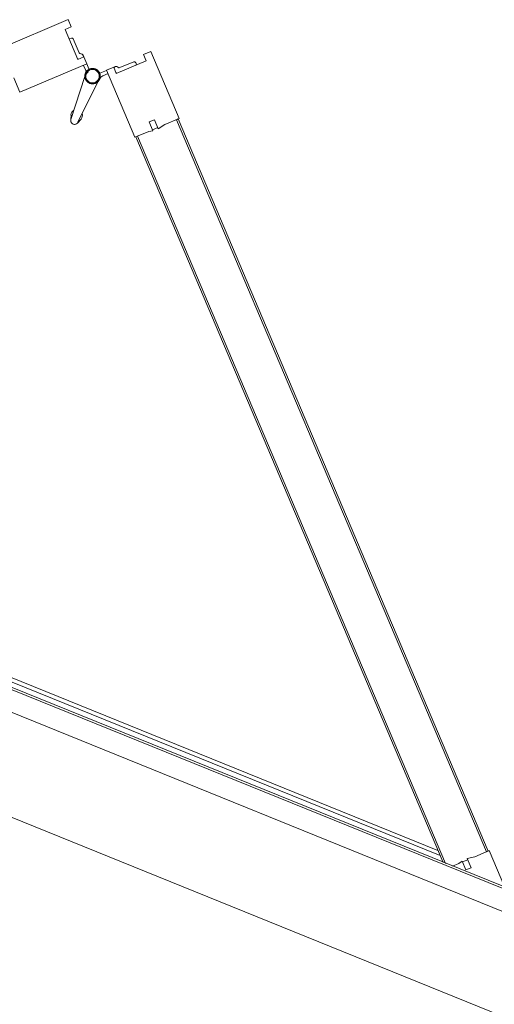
# Model space of a CAD drawing. Header units: inches. Extents: x 424 to 2043, y -237 to 445.
# Tile 170 of 256: x 630.915 to 631.41, y 27.159 to 28.186. Entities that reach past the tile are written whole.
import ezdxf

# ---------------------------------------------------------------- set-up
doc = ezdxf.new("R2010")
doc.units = ezdxf.units.IN
doc.header["$MEASUREMENT"] = 0
doc.layers.add('A-DOOR', color=31, linetype='Continuous', lineweight=9)

# ---------------------------------------------------------------- blocks, each defined once
blk = doc.blocks.new('5-panel_Bi-fold_external_door_10806 - Type 1-225860-همکف')
at = {"layer": 'A-DOOR'}
for p, q in [((-1.6227, 0.7434), (-1.6764, 0.6897)), ((-1.617, 0.7378), (-1.6227, 0.7434)), ((-1.5305, 0.7449), (-1.5362, 0.7393)), ((-1.4768, 0.6912), (-1.5305, 0.7449)), ((-1.6219, 0.7328), (-1.617, 0.7378)), ((-1.5979, 0.7088), (-1.6219, 0.7328)), ((-1.5312, 0.7343), (-1.5553, 0.7103)), ((-1.5362, 0.7393), (-1.5312, 0.7343)), ((-1.6124, 0.7268), (-1.6142, 0.7251)), ((-1.6124, 0.7268), (-1.6142, 0.7251)), ((-1.6124, 0.7268), (-1.6142, 0.7251)), ((-1.5992, 0.7157), (-1.6103, 0.7268)), ((-1.5429, 0.7284), (-1.554, 0.7173)), ((-1.539, 0.7266), (-1.5407, 0.7284)), ((-1.539, 0.7266), (-1.5407, 0.7284)), ((-1.539, 0.7266), (-1.5407, 0.7284)), ((-1.593, 0.7137), (-1.5979, 0.7088)), ((-1.5931, 0.7136), (-1.5946, 0.715)), ((-1.5873, 0.7081), (-1.593, 0.7137)), ((-1.5657, 0.7094), (-1.5713, 0.7039)), ((-1.5602, 0.7153), (-1.5659, 0.7096)), ((-1.5659, 0.7096), (-1.5121, 0.6558)), ((-1.5553, 0.7103), (-1.5602, 0.7153)), ((-1.5586, 0.7165), (-1.56, 0.7151)), ((-1.641, 0.6543), (-1.5873, 0.7081)), ((-1.5901, 0.7052), (-1.5858, 0.701)), ((-1.5821, 0.7025), (-1.5875, 0.7079)), ((-1.5706, 0.7031), (-1.5708, 0.7033)), ((-1.5706, 0.7031), (-1.5708, 0.7033)), ((-1.5706, 0.7031), (-1.5708, 0.7033)), ((-1.5706, 0.7031), (-1.5708, 0.7033)), ((-1.5706, 0.7031), (-1.5708, 0.7033)), ((-1.5706, 0.7031), (-1.5708, 0.7033)), ((-1.5706, 0.7031), (-1.5708, 0.7033)), ((-1.5706, 0.7031), (-1.5708, 0.7033)), ((-1.5706, 0.7031), (-1.5708, 0.7033)), ((-1.5673, 0.7025), (-1.5631, 0.7068)), ((-1.5844, 0.695), (-1.5811, 0.648)), ((-1.5731, 0.648), (-1.5698, 0.695)), ((-1.4883, 0.6797), (-1.4768, 0.6912)), ((-1.4789, 0.6891), (-1.4775, 0.6905)), ((-1.4789, 0.6891), (-0.8926, 0.1027)), ((-1.4775, 0.6905), (-0.8912, 0.1042)), ((-1.5045, 0.6762), (-1.5003, 0.6804)), ((-1.5003, 0.6804), (-1.493, 0.6731)), ((-1.493, 0.6731), (-1.4883, 0.6797)), ((-1.4974, 0.6691), (-1.5045, 0.6762)), ((-1.501, 0.667), (-1.4974, 0.6691)), ((-1.4982, 0.6698), (-1.4939, 0.6741)), ((-1.6526, 0.6659), (-1.641, 0.6543)), ((-1.5121, 0.6558), (-1.501, 0.667)), ((-1.5114, 0.6566), (-1.51, 0.658)), ((-1.51, 0.658), (-0.9275, 0.0755)), ((-1.5827, 0.6523), (-1.5809, 0.647)), ((-1.5827, 0.6523), (-1.5811, 0.648)), ((-1.5809, 0.647), (-1.5827, 0.6523)), ((-1.5809, 0.647), (-1.5811, 0.648)), ((-1.5733, 0.647), (-1.5714, 0.6523)), ((-1.5714, 0.6523), (-1.5733, 0.647)), ((-1.5733, 0.647), (-1.5732, 0.6474)), ((-1.5714, 0.6523), (-1.5731, 0.648)), ((-1.5114, 0.6566), (-0.9303, 0.0755)), ((-0.8905, 0.1049), (-0.902, 0.0933)), ((-0.8912, 0.1042), (-0.8926, 0.1027)), ((-0.861, 0.0755), (-0.8905, 0.1049)), ((-0.902, 0.0933), (-0.9086, 0.0887)), ((-0.94, 0.0851), (-2.2117, 0.0851)), ((-0.9126, 0.0842), (-0.9147, 0.0807)), ((-0.9055, 0.0771), (-0.9126, 0.0842)), ((-0.9076, 0.0877), (-0.9118, 0.0835)), ((-0.9086, 0.0887), (-0.9012, 0.0814)), ((2.581, 0.0759), (-2.331, 0.0759)), ((2.581, 0.0737), (-2.331, 0.0737)), ((-2.2157, 0.0811), (-0.936, 0.0811)), ((-0.9147, 0.0807), (-0.9199, 0.0755)), ((-0.9012, 0.0814), (-0.9055, 0.0771)), ((-2.331, 0.0516), (2.581, 0.0516)), ((-2.331, -0.05), (2.581, -0.05))]:
    blk.add_line(p, q, dxfattribs=at)
at = {"layer": 'A-DOOR', "flags": 128}
for points in [[(-1.5771, 0.7063), (-1.5774, 0.7063), (-1.5777, 0.7063), (-1.578, 0.7063), (-1.5784, 0.7062), (-1.5787, 0.7062), (-1.579, 0.7061), (-1.5793, 0.706), (-1.5796, 0.7059), (-1.5799, 0.7058), (-1.5802, 0.7057), (-1.5805, 0.7056), (-1.5808, 0.7054), (-1.5811, 0.7053), (-1.5813, 0.7051), (-1.5816, 0.7049), (-1.5819, 0.7048), (-1.5821, 0.7046), (-1.5824, 0.7044), (-1.5826, 0.7041), (-1.5828, 0.7039), (-1.583, 0.7037), (-1.5832, 0.7034), (-1.5834, 0.7032), (-1.5836, 0.7029), (-1.5838, 0.7027), (-1.584, 0.7024), (-1.5841, 0.7021), (-1.5843, 0.7018), (-1.5844, 0.7015), (-1.5845, 0.7012), (-1.5846, 0.7009), (-1.5847, 0.7006), (-1.5848, 0.7003), (-1.5849, 0.7), (-1.585, 0.6997), (-1.585, 0.6994), (-1.585, 0.6991), (-1.5851, 0.6987), (-1.5851, 0.6984), (-1.5851, 0.6981), (-1.5851, 0.6978), (-1.585, 0.6975), (-1.585, 0.6972), (-1.5849, 0.6968), (-1.5849, 0.6965), (-1.5848, 0.6962), (-1.5847, 0.6959), (-1.5846, 0.6956), (-1.5845, 0.6953), (-1.5844, 0.695), (-1.5842, 0.6947), (-1.5841, 0.6944), (-1.5839, 0.6942), (-1.5837, 0.6939), (-1.5836, 0.6936), (-1.5834, 0.6934), (-1.5832, 0.6931), (-1.5829, 0.6929), (-1.5827, 0.6927), (-1.5825, 0.6924), (-1.5822, 0.6922), (-1.582, 0.692), (-1.5817, 0.6918), (-1.5815, 0.6917), (-1.5812, 0.6915), (-1.5809, 0.6913), (-1.5806, 0.6912), (-1.5804, 0.691), (-1.5801, 0.6909), (-1.5798, 0.6908), (-1.5795, 0.6907), (-1.5792, 0.6906), (-1.5788, 0.6905), (-1.5785, 0.6905), (-1.5782, 0.6904), (-1.5779, 0.6904), (-1.5776, 0.6904), (-1.5773, 0.6903), (-1.5771, 0.6903)], [(-1.5845, 0.7012), (-1.5846, 0.7009), (-1.5847, 0.7006), (-1.5848, 0.7003), (-1.5849, 0.7), (-1.585, 0.6997), (-1.585, 0.6994), (-1.585, 0.6991), (-1.5851, 0.6987), (-1.5851, 0.6984), (-1.5851, 0.6981), (-1.5851, 0.6978), (-1.585, 0.6975), (-1.585, 0.6972), (-1.5849, 0.6968), (-1.5849, 0.6965), (-1.5848, 0.6962), (-1.5847, 0.6959), (-1.5846, 0.6956), (-1.5845, 0.6953)], [(-1.5845, 0.7012), (-1.5846, 0.7009), (-1.5847, 0.7006), (-1.5848, 0.7003), (-1.5849, 0.7), (-1.585, 0.6997), (-1.585, 0.6994), (-1.585, 0.6991), (-1.5851, 0.6987), (-1.5851, 0.6984), (-1.5851, 0.6981), (-1.5851, 0.6978), (-1.585, 0.6975), (-1.585, 0.6972), (-1.5849, 0.6968), (-1.5849, 0.6965), (-1.5848, 0.6962), (-1.5847, 0.6959), (-1.5846, 0.6956), (-1.5845, 0.6953)], [(-1.5845, 0.7012), (-1.5846, 0.7009), (-1.5847, 0.7006), (-1.5848, 0.7003), (-1.5849, 0.7), (-1.585, 0.6997), (-1.585, 0.6994), (-1.585, 0.6991), (-1.5851, 0.6987), (-1.5851, 0.6984), (-1.5851, 0.6981), (-1.5851, 0.6978), (-1.585, 0.6975), (-1.585, 0.6972), (-1.5849, 0.6968), (-1.5849, 0.6965), (-1.5848, 0.6962), (-1.5847, 0.6959), (-1.5846, 0.6956), (-1.5845, 0.6953)], [(-1.5845, 0.7012), (-1.5846, 0.7009), (-1.5847, 0.7006), (-1.5848, 0.7003), (-1.5849, 0.7), (-1.585, 0.6997), (-1.585, 0.6994), (-1.585, 0.6991), (-1.5851, 0.6987), (-1.5851, 0.6984), (-1.5851, 0.6981), (-1.5851, 0.6978), (-1.585, 0.6975), (-1.585, 0.6972), (-1.5849, 0.6968), (-1.5849, 0.6965), (-1.5848, 0.6962), (-1.5847, 0.6959), (-1.5846, 0.6956), (-1.5845, 0.6953)], [(-1.5845, 0.7012), (-1.5846, 0.7009), (-1.5847, 0.7006), (-1.5848, 0.7003), (-1.5849, 0.7), (-1.585, 0.6997), (-1.585, 0.6994), (-1.585, 0.6991), (-1.5851, 0.6987), (-1.5851, 0.6984), (-1.5851, 0.6981), (-1.5851, 0.6978), (-1.585, 0.6975), (-1.585, 0.6972), (-1.5849, 0.6968), (-1.5849, 0.6965), (-1.5848, 0.6962), (-1.5847, 0.6959), (-1.5846, 0.6956), (-1.5845, 0.6953)], [(-1.5845, 0.7012), (-1.5846, 0.7009), (-1.5847, 0.7006), (-1.5848, 0.7003), (-1.5849, 0.7), (-1.585, 0.6997), (-1.585, 0.6994), (-1.585, 0.6991), (-1.5851, 0.6987), (-1.5851, 0.6984), (-1.5851, 0.6981), (-1.5851, 0.6978), (-1.585, 0.6975), (-1.585, 0.6972), (-1.5849, 0.6968), (-1.5849, 0.6965), (-1.5848, 0.6962), (-1.5847, 0.6959), (-1.5846, 0.6956), (-1.5845, 0.6953), (-1.5844, 0.695), (-1.5842, 0.6947), (-1.5841, 0.6944), (-1.5839, 0.6942), (-1.5837, 0.6939), (-1.5836, 0.6936), (-1.5834, 0.6934), (-1.5832, 0.6931), (-1.5829, 0.6929), (-1.5827, 0.6927), (-1.5825, 0.6924), (-1.5822, 0.6922), (-1.582, 0.692), (-1.5817, 0.6918), (-1.5815, 0.6917), (-1.5812, 0.6915), (-1.5809, 0.6913), (-1.5806, 0.6912), (-1.5804, 0.691)], [(-1.5845, 0.7012), (-1.5846, 0.7009), (-1.5847, 0.7006), (-1.5848, 0.7003), (-1.5849, 0.7), (-1.585, 0.6997), (-1.585, 0.6994), (-1.585, 0.6991), (-1.5851, 0.6987), (-1.5851, 0.6984), (-1.5851, 0.6981), (-1.5851, 0.6978), (-1.585, 0.6975), (-1.585, 0.6972), (-1.5849, 0.6968), (-1.5849, 0.6965), (-1.5848, 0.6962), (-1.5847, 0.6959), (-1.5846, 0.6956), (-1.5845, 0.6953), (-1.5844, 0.695), (-1.5842, 0.6947), (-1.5841, 0.6944), (-1.5839, 0.6942), (-1.5837, 0.6939), (-1.5836, 0.6936), (-1.5834, 0.6934), (-1.5832, 0.6931), (-1.5829, 0.6929), (-1.5827, 0.6927), (-1.5825, 0.6924), (-1.5822, 0.6922), (-1.582, 0.692), (-1.5817, 0.6918), (-1.5815, 0.6917), (-1.5812, 0.6915), (-1.5809, 0.6913), (-1.5806, 0.6912), (-1.5804, 0.691)], [(-1.5845, 0.7012), (-1.5846, 0.7009), (-1.5847, 0.7006), (-1.5848, 0.7003), (-1.5849, 0.7), (-1.585, 0.6997), (-1.585, 0.6994), (-1.585, 0.6991), (-1.5851, 0.6987), (-1.5851, 0.6984), (-1.5851, 0.6981), (-1.5851, 0.6978), (-1.585, 0.6975), (-1.585, 0.6972), (-1.5849, 0.6968), (-1.5849, 0.6965), (-1.5848, 0.6962), (-1.5847, 0.6959), (-1.5846, 0.6956), (-1.5845, 0.6953), (-1.5844, 0.695), (-1.5842, 0.6947), (-1.5841, 0.6944), (-1.5839, 0.6942), (-1.5837, 0.6939), (-1.5836, 0.6936), (-1.5834, 0.6934), (-1.5832, 0.6931), (-1.5829, 0.6929), (-1.5827, 0.6927), (-1.5825, 0.6924), (-1.5822, 0.6922), (-1.582, 0.692), (-1.5817, 0.6918), (-1.5815, 0.6917), (-1.5812, 0.6915), (-1.5809, 0.6913), (-1.5806, 0.6912), (-1.5804, 0.691)], [(-1.5845, 0.7012), (-1.5846, 0.7009), (-1.5847, 0.7006), (-1.5848, 0.7003), (-1.5849, 0.7), (-1.585, 0.6997), (-1.585, 0.6994), (-1.585, 0.6991), (-1.5851, 0.6987), (-1.5851, 0.6984), (-1.5851, 0.6981), (-1.5851, 0.6978), (-1.585, 0.6975), (-1.585, 0.6972), (-1.5849, 0.6968), (-1.5849, 0.6965), (-1.5848, 0.6962), (-1.5847, 0.6959), (-1.5846, 0.6956), (-1.5845, 0.6953), (-1.5844, 0.695), (-1.5842, 0.6947), (-1.5841, 0.6944), (-1.5839, 0.6942), (-1.5837, 0.6939), (-1.5836, 0.6936), (-1.5834, 0.6934), (-1.5832, 0.6931), (-1.5829, 0.6929), (-1.5827, 0.6927), (-1.5825, 0.6924), (-1.5822, 0.6922), (-1.582, 0.692), (-1.5817, 0.6918), (-1.5815, 0.6917), (-1.5812, 0.6915), (-1.5809, 0.6913), (-1.5806, 0.6912), (-1.5804, 0.691)], [(-1.5845, 0.7012), (-1.5846, 0.7009), (-1.5847, 0.7006), (-1.5848, 0.7003), (-1.5849, 0.7), (-1.585, 0.6997), (-1.585, 0.6994), (-1.585, 0.6991), (-1.5851, 0.6987), (-1.5851, 0.6984), (-1.5851, 0.6981), (-1.5851, 0.6978), (-1.585, 0.6975), (-1.585, 0.6972), (-1.5849, 0.6968), (-1.5849, 0.6965), (-1.5848, 0.6962), (-1.5847, 0.6959), (-1.5846, 0.6956), (-1.5845, 0.6953)], [(-1.5845, 0.7012), (-1.5846, 0.7009), (-1.5847, 0.7006), (-1.5848, 0.7003), (-1.5849, 0.7), (-1.585, 0.6997), (-1.585, 0.6994), (-1.585, 0.6991), (-1.5851, 0.6987), (-1.5851, 0.6984), (-1.5851, 0.6981), (-1.5851, 0.6978), (-1.585, 0.6975), (-1.585, 0.6972), (-1.5849, 0.6968), (-1.5849, 0.6965), (-1.5848, 0.6962), (-1.5847, 0.6959), (-1.5846, 0.6956), (-1.5845, 0.6953)], [(-1.5845, 0.7012), (-1.5846, 0.7009), (-1.5847, 0.7006), (-1.5848, 0.7003), (-1.5849, 0.7), (-1.585, 0.6997), (-1.585, 0.6994), (-1.585, 0.6991), (-1.5851, 0.6987), (-1.5851, 0.6984), (-1.5851, 0.6981), (-1.5851, 0.6978), (-1.585, 0.6975), (-1.585, 0.6972), (-1.5849, 0.6968), (-1.5849, 0.6965), (-1.5848, 0.6962), (-1.5847, 0.6959), (-1.5846, 0.6956), (-1.5845, 0.6953)], [(-1.5845, 0.7012), (-1.5846, 0.7009), (-1.5847, 0.7006), (-1.5848, 0.7003), (-1.5849, 0.7), (-1.585, 0.6997), (-1.585, 0.6994), (-1.585, 0.6991), (-1.5851, 0.6987), (-1.5851, 0.6984), (-1.5851, 0.6981), (-1.5851, 0.6978), (-1.585, 0.6975), (-1.585, 0.6972), (-1.5849, 0.6968), (-1.5849, 0.6965), (-1.5848, 0.6962), (-1.5847, 0.6959), (-1.5846, 0.6956), (-1.5845, 0.6953)], [(-1.5774, 0.7063), (-1.5777, 0.7063), (-1.578, 0.7063), (-1.5784, 0.7062), (-1.5787, 0.7062), (-1.579, 0.7061), (-1.5793, 0.706), (-1.5796, 0.7059), (-1.5799, 0.7058), (-1.5802, 0.7057), (-1.5805, 0.7056), (-1.5808, 0.7054), (-1.5811, 0.7053), (-1.5813, 0.7051), (-1.5816, 0.7049), (-1.5819, 0.7048), (-1.5821, 0.7046), (-1.5824, 0.7044), (-1.5826, 0.7041), (-1.5828, 0.7039), (-1.583, 0.7037)], [(-1.5774, 0.7063), (-1.5777, 0.7063), (-1.578, 0.7063), (-1.5784, 0.7062), (-1.5787, 0.7062), (-1.579, 0.7061), (-1.5793, 0.706), (-1.5796, 0.7059), (-1.5799, 0.7058), (-1.5802, 0.7057), (-1.5805, 0.7056), (-1.5808, 0.7054), (-1.5811, 0.7053), (-1.5813, 0.7051), (-1.5816, 0.7049), (-1.5819, 0.7048), (-1.5821, 0.7046), (-1.5824, 0.7044), (-1.5826, 0.7041), (-1.5828, 0.7039), (-1.583, 0.7037)], [(-1.5774, 0.7063), (-1.5777, 0.7063), (-1.578, 0.7063), (-1.5784, 0.7062), (-1.5787, 0.7062), (-1.579, 0.7061), (-1.5793, 0.706), (-1.5796, 0.7059), (-1.5799, 0.7058), (-1.5802, 0.7057), (-1.5805, 0.7056), (-1.5808, 0.7054), (-1.5811, 0.7053), (-1.5813, 0.7051), (-1.5816, 0.7049), (-1.5819, 0.7048), (-1.5821, 0.7046), (-1.5824, 0.7044), (-1.5826, 0.7041), (-1.5828, 0.7039), (-1.583, 0.7037)], [(-1.5774, 0.7063), (-1.5777, 0.7063), (-1.578, 0.7063), (-1.5784, 0.7062), (-1.5787, 0.7062), (-1.579, 0.7061), (-1.5793, 0.706), (-1.5796, 0.7059), (-1.5799, 0.7058), (-1.5802, 0.7057), (-1.5805, 0.7056), (-1.5808, 0.7054), (-1.5811, 0.7053), (-1.5813, 0.7051), (-1.5816, 0.7049), (-1.5819, 0.7048), (-1.5821, 0.7046), (-1.5824, 0.7044), (-1.5826, 0.7041), (-1.5828, 0.7039), (-1.583, 0.7037)], [(-1.5774, 0.7063), (-1.5777, 0.7063), (-1.578, 0.7063), (-1.5784, 0.7062), (-1.5787, 0.7062), (-1.579, 0.7061), (-1.5793, 0.706), (-1.5796, 0.7059), (-1.5799, 0.7058), (-1.5802, 0.7057), (-1.5805, 0.7056), (-1.5808, 0.7054), (-1.5811, 0.7053), (-1.5813, 0.7051), (-1.5816, 0.7049), (-1.5819, 0.7048), (-1.5821, 0.7046), (-1.5824, 0.7044), (-1.5826, 0.7041), (-1.5828, 0.7039), (-1.583, 0.7037)], [(-1.5771, 0.7063), (-1.5774, 0.7063), (-1.5777, 0.7063), (-1.578, 0.7063), (-1.5784, 0.7062), (-1.5787, 0.7062), (-1.579, 0.7061), (-1.5793, 0.706), (-1.5796, 0.7059), (-1.5799, 0.7058), (-1.5802, 0.7057), (-1.5805, 0.7056), (-1.5808, 0.7054), (-1.5811, 0.7053), (-1.5813, 0.7051), (-1.5816, 0.7049), (-1.5819, 0.7048), (-1.5821, 0.7046), (-1.5824, 0.7044), (-1.5826, 0.7041), (-1.5828, 0.7039), (-1.583, 0.7037)], [(-1.5771, 0.7063), (-1.5774, 0.7063), (-1.5777, 0.7063), (-1.578, 0.7063), (-1.5784, 0.7062), (-1.5787, 0.7062), (-1.579, 0.7061), (-1.5793, 0.706), (-1.5796, 0.7059), (-1.5799, 0.7058), (-1.5802, 0.7057), (-1.5805, 0.7056), (-1.5808, 0.7054), (-1.5811, 0.7053), (-1.5813, 0.7051), (-1.5816, 0.7049), (-1.5819, 0.7048), (-1.5821, 0.7046), (-1.5824, 0.7044), (-1.5826, 0.7041), (-1.5828, 0.7039), (-1.583, 0.7037)], [(-1.5771, 0.7063), (-1.5774, 0.7063), (-1.5777, 0.7063), (-1.578, 0.7063), (-1.5784, 0.7062), (-1.5787, 0.7062), (-1.579, 0.7061), (-1.5793, 0.706), (-1.5796, 0.7059), (-1.5799, 0.7058), (-1.5802, 0.7057), (-1.5805, 0.7056), (-1.5808, 0.7054), (-1.5811, 0.7053), (-1.5813, 0.7051), (-1.5816, 0.7049), (-1.5819, 0.7048), (-1.5821, 0.7046), (-1.5824, 0.7044), (-1.5826, 0.7041), (-1.5828, 0.7039), (-1.583, 0.7037)], [(-1.5771, 0.7063), (-1.5774, 0.7063), (-1.5777, 0.7063), (-1.578, 0.7063), (-1.5784, 0.7062), (-1.5787, 0.7062), (-1.579, 0.7061), (-1.5793, 0.706), (-1.5796, 0.7059), (-1.5799, 0.7058), (-1.5802, 0.7057), (-1.5805, 0.7056), (-1.5808, 0.7054), (-1.5811, 0.7053), (-1.5813, 0.7051), (-1.5816, 0.7049), (-1.5819, 0.7048), (-1.5821, 0.7046), (-1.5824, 0.7044), (-1.5826, 0.7041), (-1.5828, 0.7039), (-1.583, 0.7037)], [(-1.5774, 0.7063), (-1.5777, 0.7063), (-1.578, 0.7063), (-1.5784, 0.7062), (-1.5787, 0.7062), (-1.579, 0.7061), (-1.5793, 0.706), (-1.5796, 0.7059), (-1.5799, 0.7058), (-1.5802, 0.7057), (-1.5805, 0.7056), (-1.5808, 0.7054), (-1.5811, 0.7053), (-1.5813, 0.7051), (-1.5816, 0.7049), (-1.5819, 0.7048), (-1.5821, 0.7046), (-1.5824, 0.7044), (-1.5826, 0.7041), (-1.5828, 0.7039), (-1.583, 0.7037)], [(-1.5774, 0.7063), (-1.5777, 0.7063), (-1.578, 0.7063), (-1.5784, 0.7062), (-1.5787, 0.7062), (-1.579, 0.7061), (-1.5793, 0.706), (-1.5796, 0.7059), (-1.5799, 0.7058), (-1.5802, 0.7057), (-1.5805, 0.7056), (-1.5808, 0.7054), (-1.5811, 0.7053), (-1.5813, 0.7051), (-1.5816, 0.7049), (-1.5819, 0.7048), (-1.5821, 0.7046), (-1.5824, 0.7044), (-1.5826, 0.7041), (-1.5828, 0.7039), (-1.583, 0.7037)], [(-1.5774, 0.7063), (-1.5777, 0.7063), (-1.578, 0.7063), (-1.5784, 0.7062), (-1.5787, 0.7062), (-1.579, 0.7061), (-1.5793, 0.706), (-1.5796, 0.7059), (-1.5799, 0.7058), (-1.5802, 0.7057), (-1.5805, 0.7056), (-1.5808, 0.7054), (-1.5811, 0.7053), (-1.5813, 0.7051), (-1.5816, 0.7049), (-1.5819, 0.7048), (-1.5821, 0.7046), (-1.5824, 0.7044), (-1.5826, 0.7041), (-1.5828, 0.7039), (-1.583, 0.7037)], [(-1.5774, 0.7063), (-1.5777, 0.7063), (-1.578, 0.7063), (-1.5784, 0.7062), (-1.5787, 0.7062), (-1.579, 0.7061), (-1.5793, 0.706), (-1.5796, 0.7059), (-1.5799, 0.7058), (-1.5802, 0.7057), (-1.5805, 0.7056), (-1.5808, 0.7054), (-1.5811, 0.7053), (-1.5813, 0.7051), (-1.5816, 0.7049), (-1.5819, 0.7048), (-1.5821, 0.7046), (-1.5824, 0.7044), (-1.5826, 0.7041), (-1.5828, 0.7039), (-1.583, 0.7037)], [(-1.5712, 0.7038), (-1.5714, 0.704), (-1.5717, 0.7042), (-1.5719, 0.7045), (-1.5722, 0.7047), (-1.5724, 0.7048), (-1.5727, 0.705), (-1.573, 0.7052), (-1.5732, 0.7054), (-1.5735, 0.7055), (-1.5738, 0.7056), (-1.5741, 0.7058), (-1.5744, 0.7059), (-1.5747, 0.706), (-1.575, 0.7061), (-1.5753, 0.7061), (-1.5756, 0.7062), (-1.576, 0.7063), (-1.5763, 0.7063), (-1.5766, 0.7063), (-1.5769, 0.7063), (-1.5771, 0.7063)], [(-1.5771, 0.6903), (-1.5768, 0.6903), (-1.5764, 0.6904), (-1.5761, 0.6904), (-1.5758, 0.6904), (-1.5755, 0.6905), (-1.5752, 0.6906), (-1.5749, 0.6907), (-1.5746, 0.6907), (-1.5743, 0.6909), (-1.574, 0.691), (-1.5737, 0.6911), (-1.5734, 0.6912), (-1.5731, 0.6914), (-1.5728, 0.6916), (-1.5726, 0.6917), (-1.5723, 0.6919), (-1.5721, 0.6921), (-1.5718, 0.6923), (-1.5716, 0.6925), (-1.5713, 0.6928), (-1.5711, 0.693), (-1.5709, 0.6932), (-1.5707, 0.6935), (-1.5705, 0.6938), (-1.5704, 0.694), (-1.5702, 0.6943), (-1.57, 0.6946), (-1.5699, 0.6949), (-1.5697, 0.6951), (-1.5696, 0.6954), (-1.5695, 0.6957), (-1.5694, 0.696), (-1.5693, 0.6964), (-1.5693, 0.6967), (-1.5692, 0.697), (-1.5692, 0.6973), (-1.5691, 0.6976), (-1.5691, 0.6979), (-1.5691, 0.6983), (-1.5691, 0.6986), (-1.5691, 0.6989), (-1.5691, 0.6992), (-1.5692, 0.6995), (-1.5692, 0.6998), (-1.5693, 0.7002), (-1.5694, 0.7005), (-1.5695, 0.7008), (-1.5696, 0.7011), (-1.5697, 0.7014), (-1.5698, 0.7017), (-1.5699, 0.702), (-1.5701, 0.7022), (-1.5703, 0.7025), (-1.5704, 0.7028), (-1.5706, 0.7031), (-1.5708, 0.7033), (-1.571, 0.7036), (-1.5712, 0.7038), (-1.5714, 0.704), (-1.5717, 0.7042), (-1.5719, 0.7045), (-1.5722, 0.7047), (-1.5724, 0.7048), (-1.5727, 0.705), (-1.573, 0.7052), (-1.5732, 0.7054), (-1.5735, 0.7055), (-1.5738, 0.7056), (-1.5741, 0.7058), (-1.5744, 0.7059), (-1.5747, 0.706), (-1.575, 0.7061), (-1.5753, 0.7061), (-1.5756, 0.7062), (-1.576, 0.7063), (-1.5763, 0.7063), (-1.5766, 0.7063), (-1.5769, 0.7063), (-1.5771, 0.7063)], [(-1.5712, 0.7038), (-1.5714, 0.704), (-1.5717, 0.7042), (-1.5719, 0.7045), (-1.5722, 0.7047), (-1.5724, 0.7048), (-1.5727, 0.705), (-1.573, 0.7052), (-1.5732, 0.7054), (-1.5735, 0.7055), (-1.5738, 0.7056), (-1.5741, 0.7058), (-1.5744, 0.7059), (-1.5747, 0.706), (-1.575, 0.7061), (-1.5753, 0.7061), (-1.5756, 0.7062), (-1.576, 0.7063), (-1.5763, 0.7063), (-1.5766, 0.7063), (-1.5769, 0.7063), (-1.5771, 0.7063)], [(-1.5712, 0.7038), (-1.5714, 0.704), (-1.5717, 0.7042), (-1.5719, 0.7045), (-1.5722, 0.7047), (-1.5724, 0.7048), (-1.5727, 0.705), (-1.573, 0.7052), (-1.5732, 0.7054), (-1.5735, 0.7055), (-1.5738, 0.7056), (-1.5741, 0.7058), (-1.5744, 0.7059), (-1.5747, 0.706), (-1.575, 0.7061), (-1.5753, 0.7061), (-1.5756, 0.7062), (-1.576, 0.7063), (-1.5763, 0.7063), (-1.5766, 0.7063), (-1.5769, 0.7063), (-1.5771, 0.7063)], [(-1.5712, 0.7038), (-1.5714, 0.704), (-1.5717, 0.7042), (-1.5719, 0.7045), (-1.5722, 0.7047), (-1.5724, 0.7048), (-1.5727, 0.705), (-1.573, 0.7052), (-1.5732, 0.7054), (-1.5735, 0.7055), (-1.5738, 0.7056), (-1.5741, 0.7058), (-1.5744, 0.7059), (-1.5747, 0.706), (-1.575, 0.7061), (-1.5753, 0.7061), (-1.5756, 0.7062), (-1.576, 0.7063), (-1.5763, 0.7063), (-1.5766, 0.7063), (-1.5769, 0.7063), (-1.5771, 0.7063)], [(-1.5771, 0.6903), (-1.5768, 0.6903), (-1.5764, 0.6904), (-1.5761, 0.6904), (-1.5758, 0.6904), (-1.5755, 0.6905), (-1.5752, 0.6906), (-1.5749, 0.6907), (-1.5746, 0.6907), (-1.5743, 0.6909), (-1.574, 0.691), (-1.5737, 0.6911), (-1.5734, 0.6912), (-1.5731, 0.6914), (-1.5728, 0.6916), (-1.5726, 0.6917), (-1.5723, 0.6919), (-1.5721, 0.6921), (-1.5718, 0.6923), (-1.5716, 0.6925), (-1.5713, 0.6928), (-1.5711, 0.693), (-1.5709, 0.6932), (-1.5707, 0.6935), (-1.5705, 0.6938), (-1.5704, 0.694), (-1.5702, 0.6943), (-1.57, 0.6946), (-1.5699, 0.6949), (-1.5697, 0.6951), (-1.5696, 0.6954), (-1.5695, 0.6957), (-1.5694, 0.696), (-1.5693, 0.6964), (-1.5693, 0.6967), (-1.5692, 0.697), (-1.5692, 0.6973), (-1.5691, 0.6976), (-1.5691, 0.6979), (-1.5691, 0.6983), (-1.5691, 0.6986), (-1.5691, 0.6989), (-1.5691, 0.6992), (-1.5692, 0.6995), (-1.5692, 0.6998), (-1.5693, 0.7002), (-1.5694, 0.7005), (-1.5695, 0.7008), (-1.5696, 0.7011), (-1.5697, 0.7014), (-1.5698, 0.7017), (-1.5699, 0.702), (-1.5701, 0.7022), (-1.5703, 0.7025), (-1.5704, 0.7028), (-1.5706, 0.7031), (-1.5708, 0.7033)], [(-1.5771, 0.6903), (-1.5768, 0.6903), (-1.5764, 0.6904), (-1.5761, 0.6904), (-1.5758, 0.6904), (-1.5755, 0.6905), (-1.5752, 0.6906), (-1.5749, 0.6907), (-1.5746, 0.6907), (-1.5743, 0.6909), (-1.574, 0.691), (-1.5737, 0.6911), (-1.5734, 0.6912), (-1.5731, 0.6914), (-1.5728, 0.6916), (-1.5726, 0.6917), (-1.5723, 0.6919), (-1.5721, 0.6921), (-1.5718, 0.6923), (-1.5716, 0.6925), (-1.5713, 0.6928), (-1.5711, 0.693), (-1.5709, 0.6932), (-1.5707, 0.6935), (-1.5705, 0.6938), (-1.5704, 0.694), (-1.5702, 0.6943), (-1.57, 0.6946), (-1.5699, 0.6949), (-1.5697, 0.6951), (-1.5696, 0.6954), (-1.5695, 0.6957), (-1.5694, 0.696), (-1.5693, 0.6964), (-1.5693, 0.6967), (-1.5692, 0.697), (-1.5692, 0.6973), (-1.5691, 0.6976), (-1.5691, 0.6979), (-1.5691, 0.6983), (-1.5691, 0.6986), (-1.5691, 0.6989), (-1.5691, 0.6992), (-1.5692, 0.6995), (-1.5692, 0.6998), (-1.5693, 0.7002), (-1.5694, 0.7005), (-1.5695, 0.7008), (-1.5696, 0.7011), (-1.5697, 0.7014), (-1.5698, 0.7017), (-1.5699, 0.702), (-1.5701, 0.7022), (-1.5703, 0.7025), (-1.5704, 0.7028), (-1.5706, 0.7031), (-1.5708, 0.7033)], [(-1.5771, 0.6903), (-1.5768, 0.6903), (-1.5764, 0.6904), (-1.5761, 0.6904), (-1.5758, 0.6904), (-1.5755, 0.6905), (-1.5752, 0.6906), (-1.5749, 0.6907), (-1.5746, 0.6907), (-1.5743, 0.6909), (-1.574, 0.691), (-1.5737, 0.6911), (-1.5734, 0.6912), (-1.5731, 0.6914), (-1.5728, 0.6916), (-1.5726, 0.6917), (-1.5723, 0.6919), (-1.5721, 0.6921), (-1.5718, 0.6923), (-1.5716, 0.6925), (-1.5713, 0.6928), (-1.5711, 0.693), (-1.5709, 0.6932), (-1.5707, 0.6935), (-1.5705, 0.6938), (-1.5704, 0.694), (-1.5702, 0.6943), (-1.57, 0.6946), (-1.5699, 0.6949), (-1.5697, 0.6951), (-1.5696, 0.6954), (-1.5695, 0.6957), (-1.5694, 0.696), (-1.5693, 0.6964), (-1.5693, 0.6967), (-1.5692, 0.697), (-1.5692, 0.6973), (-1.5691, 0.6976), (-1.5691, 0.6979), (-1.5691, 0.6983), (-1.5691, 0.6986), (-1.5691, 0.6989), (-1.5691, 0.6992), (-1.5692, 0.6995), (-1.5692, 0.6998), (-1.5693, 0.7002), (-1.5694, 0.7005), (-1.5695, 0.7008), (-1.5696, 0.7011), (-1.5697, 0.7014), (-1.5698, 0.7017), (-1.5699, 0.702), (-1.5701, 0.7022), (-1.5703, 0.7025), (-1.5704, 0.7028), (-1.5706, 0.7031), (-1.5708, 0.7033)], [(-1.5771, 0.6903), (-1.5768, 0.6903), (-1.5764, 0.6904), (-1.5761, 0.6904), (-1.5758, 0.6904), (-1.5755, 0.6905), (-1.5752, 0.6906), (-1.5749, 0.6907), (-1.5746, 0.6907), (-1.5743, 0.6909), (-1.574, 0.691), (-1.5737, 0.6911), (-1.5734, 0.6912), (-1.5731, 0.6914), (-1.5728, 0.6916), (-1.5726, 0.6917), (-1.5723, 0.6919), (-1.5721, 0.6921), (-1.5718, 0.6923), (-1.5716, 0.6925), (-1.5713, 0.6928), (-1.5711, 0.693), (-1.5709, 0.6932), (-1.5707, 0.6935), (-1.5705, 0.6938), (-1.5704, 0.694), (-1.5702, 0.6943), (-1.57, 0.6946), (-1.5699, 0.6949), (-1.5697, 0.6951), (-1.5696, 0.6954), (-1.5695, 0.6957), (-1.5694, 0.696), (-1.5693, 0.6964), (-1.5693, 0.6967), (-1.5692, 0.697), (-1.5692, 0.6973), (-1.5691, 0.6976), (-1.5691, 0.6979), (-1.5691, 0.6983), (-1.5691, 0.6986), (-1.5691, 0.6989), (-1.5691, 0.6992), (-1.5692, 0.6995), (-1.5692, 0.6998), (-1.5693, 0.7002), (-1.5694, 0.7005), (-1.5695, 0.7008), (-1.5696, 0.7011), (-1.5697, 0.7014), (-1.5698, 0.7017), (-1.5699, 0.702), (-1.5701, 0.7022), (-1.5703, 0.7025), (-1.5704, 0.7028), (-1.5706, 0.7031), (-1.5708, 0.7033)], [(-1.5741, 0.7058), (-1.5744, 0.7059), (-1.5747, 0.706), (-1.575, 0.7061), (-1.5753, 0.7061), (-1.5756, 0.7062), (-1.576, 0.7063), (-1.5763, 0.7063), (-1.5766, 0.7063)], [(-1.5741, 0.7058), (-1.5744, 0.7059), (-1.5747, 0.706), (-1.575, 0.7061), (-1.5753, 0.7061), (-1.5756, 0.7062), (-1.576, 0.7063), (-1.5763, 0.7063), (-1.5766, 0.7063)], [(-1.5741, 0.7058), (-1.5744, 0.7059), (-1.5747, 0.706), (-1.575, 0.7061), (-1.5753, 0.7061), (-1.5756, 0.7062), (-1.576, 0.7063), (-1.5763, 0.7063), (-1.5766, 0.7063)], [(-1.5741, 0.7058), (-1.5744, 0.7059), (-1.5747, 0.706), (-1.575, 0.7061), (-1.5753, 0.7061), (-1.5756, 0.7062), (-1.576, 0.7063), (-1.5763, 0.7063), (-1.5766, 0.7063)], [(-1.5741, 0.7058), (-1.5744, 0.7059), (-1.5747, 0.706), (-1.575, 0.7061), (-1.5753, 0.7061), (-1.5756, 0.7062), (-1.576, 0.7063), (-1.5763, 0.7063), (-1.5766, 0.7063)], [(-1.5741, 0.7058), (-1.5744, 0.7059), (-1.5747, 0.706), (-1.575, 0.7061), (-1.5753, 0.7061), (-1.5756, 0.7062), (-1.576, 0.7063), (-1.5763, 0.7063), (-1.5766, 0.7063)], [(-1.5741, 0.7058), (-1.5744, 0.7059), (-1.5747, 0.706), (-1.575, 0.7061), (-1.5753, 0.7061), (-1.5756, 0.7062), (-1.576, 0.7063), (-1.5763, 0.7063), (-1.5766, 0.7063)], [(-1.5741, 0.7058), (-1.5744, 0.7059), (-1.5747, 0.706), (-1.575, 0.7061), (-1.5753, 0.7061), (-1.5756, 0.7062), (-1.576, 0.7063), (-1.5763, 0.7063), (-1.5766, 0.7063)], [(-1.5741, 0.7058), (-1.5744, 0.7059), (-1.5747, 0.706), (-1.575, 0.7061), (-1.5753, 0.7061), (-1.5756, 0.7062), (-1.576, 0.7063), (-1.5763, 0.7063), (-1.5766, 0.7063)], [(-1.5712, 0.7038), (-1.5714, 0.704), (-1.5717, 0.7042), (-1.5719, 0.7045), (-1.5722, 0.7047), (-1.5724, 0.7048), (-1.5727, 0.705), (-1.573, 0.7052), (-1.5732, 0.7054), (-1.5735, 0.7055), (-1.5738, 0.7056)], [(-1.5712, 0.7038), (-1.5714, 0.704), (-1.5717, 0.7042), (-1.5719, 0.7045), (-1.5722, 0.7047), (-1.5724, 0.7048), (-1.5727, 0.705), (-1.573, 0.7052), (-1.5732, 0.7054), (-1.5735, 0.7055), (-1.5738, 0.7056)], [(-1.5712, 0.7038), (-1.5714, 0.704), (-1.5717, 0.7042), (-1.5719, 0.7045), (-1.5722, 0.7047), (-1.5724, 0.7048), (-1.5727, 0.705), (-1.573, 0.7052), (-1.5732, 0.7054), (-1.5735, 0.7055), (-1.5738, 0.7056)], [(-1.5712, 0.7038), (-1.5714, 0.704), (-1.5717, 0.7042), (-1.5719, 0.7045), (-1.5722, 0.7047), (-1.5724, 0.7048), (-1.5727, 0.705), (-1.573, 0.7052), (-1.5732, 0.7054), (-1.5735, 0.7055), (-1.5738, 0.7056)], [(-1.5712, 0.7038), (-1.5714, 0.704), (-1.5717, 0.7042), (-1.5719, 0.7045), (-1.5722, 0.7047), (-1.5724, 0.7048), (-1.5727, 0.705), (-1.573, 0.7052), (-1.5732, 0.7054), (-1.5735, 0.7055), (-1.5738, 0.7056)], [(-1.5712, 0.7038), (-1.5714, 0.704), (-1.5717, 0.7042), (-1.5719, 0.7045), (-1.5722, 0.7047), (-1.5724, 0.7048), (-1.5727, 0.705), (-1.573, 0.7052), (-1.5732, 0.7054), (-1.5735, 0.7055), (-1.5738, 0.7056)], [(-1.5712, 0.7038), (-1.5714, 0.704), (-1.5717, 0.7042), (-1.5719, 0.7045), (-1.5722, 0.7047), (-1.5724, 0.7048), (-1.5727, 0.705), (-1.573, 0.7052), (-1.5732, 0.7054), (-1.5735, 0.7055), (-1.5738, 0.7056)], [(-1.5712, 0.7038), (-1.5714, 0.704), (-1.5717, 0.7042), (-1.5719, 0.7045), (-1.5722, 0.7047), (-1.5724, 0.7048), (-1.5727, 0.705), (-1.573, 0.7052), (-1.5732, 0.7054), (-1.5735, 0.7055), (-1.5738, 0.7056)], [(-1.5712, 0.7038), (-1.5714, 0.704), (-1.5717, 0.7042), (-1.5719, 0.7045), (-1.5722, 0.7047), (-1.5724, 0.7048), (-1.5727, 0.705), (-1.573, 0.7052), (-1.5732, 0.7054), (-1.5735, 0.7055), (-1.5738, 0.7056)], [(-1.5696, 0.6954), (-1.5695, 0.6957), (-1.5694, 0.696), (-1.5693, 0.6964), (-1.5693, 0.6967), (-1.5692, 0.697), (-1.5692, 0.6973), (-1.5691, 0.6976), (-1.5691, 0.6979), (-1.5691, 0.6983), (-1.5691, 0.6986), (-1.5691, 0.6989), (-1.5691, 0.6992), (-1.5692, 0.6995), (-1.5692, 0.6998), (-1.5693, 0.7002), (-1.5694, 0.7005), (-1.5695, 0.7008), (-1.5696, 0.7011), (-1.5697, 0.7014), (-1.5698, 0.7017), (-1.5699, 0.702), (-1.5701, 0.7022)], [(-1.5696, 0.6954), (-1.5695, 0.6957), (-1.5694, 0.696), (-1.5693, 0.6964), (-1.5693, 0.6967), (-1.5692, 0.697), (-1.5692, 0.6973), (-1.5691, 0.6976), (-1.5691, 0.6979), (-1.5691, 0.6983), (-1.5691, 0.6986), (-1.5691, 0.6989), (-1.5691, 0.6992), (-1.5692, 0.6995), (-1.5692, 0.6998), (-1.5693, 0.7002), (-1.5694, 0.7005), (-1.5695, 0.7008), (-1.5696, 0.7011), (-1.5697, 0.7014), (-1.5698, 0.7017), (-1.5699, 0.702)], [(-1.5696, 0.6954), (-1.5695, 0.6957), (-1.5694, 0.696), (-1.5693, 0.6964), (-1.5693, 0.6967), (-1.5692, 0.697), (-1.5692, 0.6973), (-1.5691, 0.6976), (-1.5691, 0.6979), (-1.5691, 0.6983), (-1.5691, 0.6986), (-1.5691, 0.6989), (-1.5691, 0.6992), (-1.5692, 0.6995), (-1.5692, 0.6998), (-1.5693, 0.7002), (-1.5694, 0.7005), (-1.5695, 0.7008), (-1.5696, 0.7011), (-1.5697, 0.7014), (-1.5698, 0.7017), (-1.5699, 0.702)], [(-1.5696, 0.6954), (-1.5695, 0.6957), (-1.5694, 0.696), (-1.5693, 0.6964), (-1.5693, 0.6967), (-1.5692, 0.697), (-1.5692, 0.6973), (-1.5691, 0.6976), (-1.5691, 0.6979), (-1.5691, 0.6983), (-1.5691, 0.6986), (-1.5691, 0.6989), (-1.5691, 0.6992), (-1.5692, 0.6995), (-1.5692, 0.6998), (-1.5693, 0.7002), (-1.5694, 0.7005), (-1.5695, 0.7008), (-1.5696, 0.7011), (-1.5697, 0.7014), (-1.5698, 0.7017), (-1.5699, 0.702)], [(-1.5696, 0.6954), (-1.5695, 0.6957), (-1.5694, 0.696), (-1.5693, 0.6964), (-1.5693, 0.6967), (-1.5692, 0.697), (-1.5692, 0.6973), (-1.5691, 0.6976), (-1.5691, 0.6979), (-1.5691, 0.6983), (-1.5691, 0.6986), (-1.5691, 0.6989), (-1.5691, 0.6992), (-1.5692, 0.6995), (-1.5692, 0.6998), (-1.5693, 0.7002), (-1.5694, 0.7005), (-1.5695, 0.7008), (-1.5696, 0.7011), (-1.5697, 0.7014), (-1.5698, 0.7017), (-1.5699, 0.702)], [(-1.5696, 0.6954), (-1.5695, 0.6957), (-1.5694, 0.696), (-1.5693, 0.6964), (-1.5693, 0.6967), (-1.5692, 0.697), (-1.5692, 0.6973), (-1.5691, 0.6976), (-1.5691, 0.6979), (-1.5691, 0.6983), (-1.5691, 0.6986), (-1.5691, 0.6989), (-1.5691, 0.6992), (-1.5692, 0.6995), (-1.5692, 0.6998), (-1.5693, 0.7002), (-1.5694, 0.7005), (-1.5695, 0.7008), (-1.5696, 0.7011), (-1.5697, 0.7014), (-1.5698, 0.7017), (-1.5699, 0.702)], [(-1.5696, 0.6954), (-1.5695, 0.6957), (-1.5694, 0.696), (-1.5693, 0.6964), (-1.5693, 0.6967), (-1.5692, 0.697), (-1.5692, 0.6973), (-1.5691, 0.6976), (-1.5691, 0.6979), (-1.5691, 0.6983), (-1.5691, 0.6986), (-1.5691, 0.6989), (-1.5691, 0.6992), (-1.5692, 0.6995), (-1.5692, 0.6998), (-1.5693, 0.7002), (-1.5694, 0.7005), (-1.5695, 0.7008), (-1.5696, 0.7011), (-1.5697, 0.7014), (-1.5698, 0.7017), (-1.5699, 0.702)], [(-1.5696, 0.6954), (-1.5695, 0.6957), (-1.5694, 0.696), (-1.5693, 0.6964), (-1.5693, 0.6967), (-1.5692, 0.697), (-1.5692, 0.6973), (-1.5691, 0.6976), (-1.5691, 0.6979), (-1.5691, 0.6983), (-1.5691, 0.6986), (-1.5691, 0.6989), (-1.5691, 0.6992), (-1.5692, 0.6995), (-1.5692, 0.6998), (-1.5693, 0.7002), (-1.5694, 0.7005), (-1.5695, 0.7008), (-1.5696, 0.7011), (-1.5697, 0.7014), (-1.5698, 0.7017), (-1.5699, 0.702)], [(-1.5696, 0.6954), (-1.5695, 0.6957), (-1.5694, 0.696), (-1.5693, 0.6964), (-1.5693, 0.6967), (-1.5692, 0.697), (-1.5692, 0.6973), (-1.5691, 0.6976), (-1.5691, 0.6979), (-1.5691, 0.6983), (-1.5691, 0.6986), (-1.5691, 0.6989), (-1.5691, 0.6992), (-1.5692, 0.6995), (-1.5692, 0.6998), (-1.5693, 0.7002), (-1.5694, 0.7005), (-1.5695, 0.7008), (-1.5696, 0.7011), (-1.5697, 0.7014), (-1.5698, 0.7017), (-1.5699, 0.702)], [(-1.5801, 0.6909), (-1.5798, 0.6908), (-1.5795, 0.6907), (-1.5792, 0.6906), (-1.5788, 0.6905), (-1.5785, 0.6905), (-1.5782, 0.6904), (-1.5779, 0.6904), (-1.5776, 0.6904), (-1.5773, 0.6903), (-1.5771, 0.6903)], [(-1.5801, 0.6909), (-1.5798, 0.6908), (-1.5795, 0.6907), (-1.5792, 0.6906), (-1.5788, 0.6905), (-1.5785, 0.6905), (-1.5782, 0.6904), (-1.5779, 0.6904), (-1.5776, 0.6904), (-1.5773, 0.6903), (-1.5771, 0.6903)], [(-1.5801, 0.6909), (-1.5798, 0.6908), (-1.5795, 0.6907), (-1.5792, 0.6906), (-1.5788, 0.6905), (-1.5785, 0.6905), (-1.5782, 0.6904), (-1.5779, 0.6904), (-1.5776, 0.6904), (-1.5773, 0.6903), (-1.5771, 0.6903)], [(-1.5801, 0.6909), (-1.5798, 0.6908), (-1.5795, 0.6907), (-1.5792, 0.6906), (-1.5788, 0.6905), (-1.5785, 0.6905), (-1.5782, 0.6904), (-1.5779, 0.6904), (-1.5776, 0.6904), (-1.5773, 0.6903), (-1.5771, 0.6903)]]:
    blk.add_lwpolyline(points, dxfattribs=at)
at = {"layer": 'A-DOOR'}
for centre, radius, start, end in [((-1.6114, 0.7258), 0.0015, 45, 135), ((-1.6114, 0.7258), 0.0015, 45, 135), ((-1.6114, 0.7258), 0.0015, 45, 135), ((-1.5418, 0.7273), 0.0015, 45, 135), ((-1.5418, 0.7273), 0.0015, 45, 135), ((-1.5418, 0.7273), 0.0015, 45, 135), ((-1.5978, 0.7171), 0.002, 225, 296.79), ((-1.5978, 0.7171), 0.002, 225, 268.074), ((-1.5978, 0.7171), 0.002, 225, 268.074), ((-1.5979, 0.7102), 0.001, 240, 285), ((-1.5979, 0.7102), 0.001, 240, 285), ((-1.5979, 0.7102), 0.001, 240, 285), ((-1.596, 0.7136), 0.002, 45, 116.79), ((-1.5572, 0.7151), 0.002, 63.21, 135), ((-1.5572, 0.7151), 0.002, 91.926, 135), ((-1.5572, 0.7151), 0.002, 91.926, 135), ((-1.5554, 0.7187), 0.002, 243.21, 315), ((-1.5554, 0.7187), 0.002, 243.21, 300.642), ((-1.5554, 0.7187), 0.002, 243.21, 300.642), ((-1.5553, 0.7117), 0.001, 255, 300), ((-1.5553, 0.7117), 0.001, 255, 300), ((-1.5553, 0.7117), 0.001, 255, 300), ((-1.5901, 0.6967), 0.00601, 0.5847, 45), ((-1.5901, 0.6967), 0.00601, 15.3898, 45), ((-1.5901, 0.6967), 0.00601, 15.3898, 45), ((-1.5771, 0.6983), 0.00801, 154.9112, 204.3781), ((-1.5771, 0.6983), 0.008, 155.5174, 241.5911), ((-1.5771, 0.6983), 0.008, 155.5174, 167.5738), ((-1.5771, 0.6983), 0.007, 90, 270), ((-1.5771, 0.6983), 0.007, 150, 210), ((-1.5771, 0.6983), 0.007, 150, 210), ((-1.5771, 0.6983), 0.007, 150, 210), ((-1.5771, 0.6983), 0.007, 150, 210), ((-1.5761, 0.6969), 0.00801, 151.3888, 180.5847), ((-1.5771, 0.6983), 0.00801, 117.8469, 138.6428), ((-1.5771, 0.6983), 0.008, 118.4089, 138.5191), ((-1.5771, 0.6983), 0.00801, 73.9595, 106.0405), ((-1.5771, 0.6983), 0.008, 90, 105.2946), ((-1.5771, 0.6983), 0.008, 74.7054, 90), ((-1.5771, 0.6983), 0.007, 270, 90), ((-1.5771, 0.6983), 0.00801, 335.6219, 62.1531), ((-1.5771, 0.6983), 0.008, 298.4089, 61.5911), ((-1.5771, 0.6984), 0.00801, 359.4153, 43.2092), ((-1.5771, 0.6984), 0.00801, 359.4153, 43.2092), ((-1.5771, 0.6984), 0.00801, 359.4153, 43.2092), ((-1.5771, 0.6983), 0.007, 330, 30), ((-1.5771, 0.6983), 0.007, 330, 30), ((-1.5771, 0.6983), 0.007, 330, 30), ((-1.5771, 0.6983), 0.007, 330, 30), ((-1.5771, 0.6983), 0.008, 12.4262, 30), ((-1.5631, 0.6982), 0.00601, 135, 179.4153), ((-1.5631, 0.6982), 0.00601, 135, 179.4153), ((-1.5631, 0.6982), 0.00601, 135, 179.4153), ((-1.5771, 0.6983), 0.008, 254.7054, 270), ((-1.5771, 0.6983), 0.008, 270, 285.2946), ((-1.5771, 0.6543), 0.00601, 141.4622, 199.4712), ((-1.5771, 0.6543), 0.00601, 141.4622, 199.4712), ((-1.5771, 0.6543), 0.00601, 340.5288, 38.5378), ((-1.5771, 0.6543), 0.00601, 340.5288, 38.5378), ((-1.5771, 0.6483), 0.004, 184.014, 355.986), ((-1.5771, 0.6483), 0.004, 199.4712, 340.5288), ((-1.5771, 0.6483), 0.004, 199.4712, 340.5288)]:
    blk.add_arc(centre, radius, start, end, dxfattribs=at)

msp = doc.modelspace()

# ---------------------------------------------------------------- block references
at = {"layer": 'A-DOOR', "rotation": 337.9545470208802}
msp.add_blockref('5-panel_Bi-fold_external_door_10806 - Type 1-225860-همکف', (632.1907, 26.8878), dxfattribs=at)

doc.saveas('drawing.dxf')
